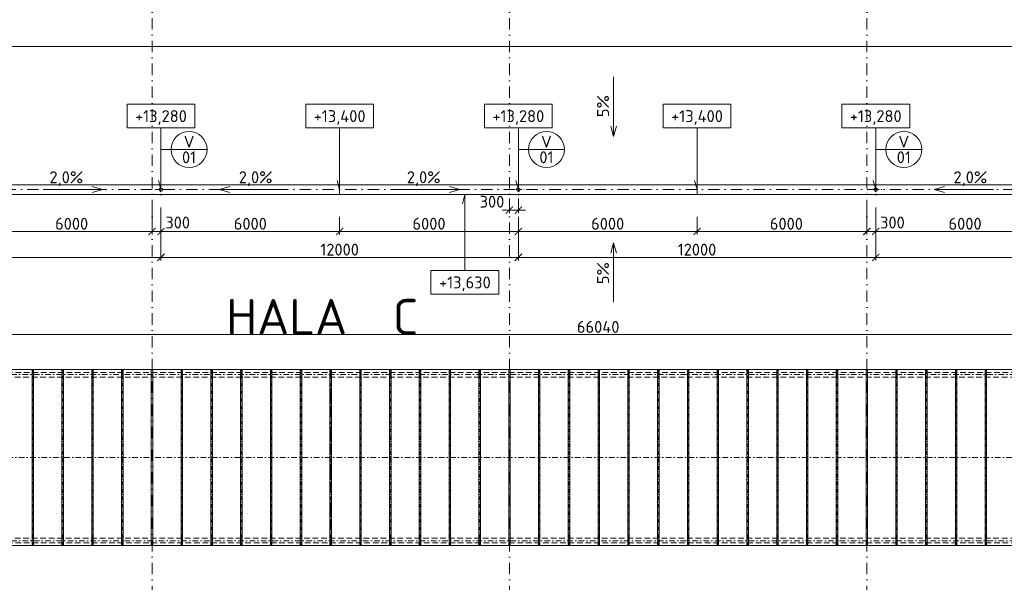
# Model space of a CAD drawing. Header units: millimetres. Extents: x 5450 to 1919026, y -34905 to 130825.
# Tile 94 of 154: x 93343 to 126405, y 80285 to 99176. Entities that reach past the tile are written whole.
import ezdxf
from ezdxf.enums import TextEntityAlignment as Align

# ---------------------------------------------------------------- set-up
doc = ezdxf.new("R2010")
doc.units = ezdxf.units.MM
for name, pattern in [('CENTERX2', [101.6, 63.5, -12.7, 12.7, -12.7]), ('DASHDOT', [25.4, 12.7, -6.35, 0, -6.35]), ('ČÁRKOVANÁ', [19.05, 12.7, -6.35])]:
    doc.linetypes.add(name, pattern=pattern)
doc.layers.get('Defpoints').update_dxf_attribs({"color": 8})
for name, color, linetype, lineweight in [('A99_N_kce-pohl', 1, 'Continuous', 9), ('A99_N_koty-200', 5, 'Continuous', 5), ('A99_N_koty-vysk', 160, 'Continuous', 5), ('A99_N_txt-popis-200', 240, 'Continuous', 5), ('A99_N_znaceni 200', 5, 'Continuous', 5), ('A99_S_osy', 1, 'CENTERX2', 5)]:
    doc.layers.add(name, color=color, linetype=linetype, lineweight=lineweight)
doc.styles.add('A99_kota', font='isocpeur.ttf', dxfattribs={"height": 2})
doc.styles.add('A99_popis', font='isocpeur.ttf')
doc.styles.add('ad_popis 100', font='isocpeur.ttf', dxfattribs={"height": 200})
doc.dimstyles.new('A99_kota_200 new', dxfattribs={"dimscale": 200, "dimtxt": 2, "dimasz": 1.2, "dimexe": 0.5, "dimexo": 1.5, "dimgap": 0.3, "dimtad": 1, "dimdec": 0, "dimzin": 3, "dimdsep": 46, "dimtxsty": 'A99_kota', "dimblk": 'ARCHTICK', "dimcen": 2.5, "dimazin": 2, "dimtfac": 0.75, "dimtdec": 0, "dimtmove": 2, "dimatfit": 0, "dimfxl": 4, "dimfxlon": 1, "dimtolj": 1, "dimtzin": 0, "dimlwd": 5, "dimlwe": 5, "dimarcsym": 0})

# ---------------------------------------------------------------- blocks, each defined once
blk = doc.blocks.new('*U20')
at = {"color": 0, "linetype": 'ByBlock'}
for p, q in [((5.7, -4), (5.7, -14.35)), ((5.7, -14.35), (5.29, -12.8))]:
    blk.add_line(p, q, dxfattribs=at)
blk.add_lwpolyline([(0, -4), (11.4, -4), (11.4, 0), (0, 0)], close=True, dxfattribs=at)
at = {"color": 0, "linetype": 'ByBlock', "style": 'A99_kota'}
for tag, p in [('VYSKA', (5.7, -2.24)), ('VYSKA_POPIS1', (5.7, -6.04)), ('VYSKA_POPIS2', (5.9, -9.54)), ('VYSKA_POPIS3', (5.9, -13.04))]:
    blk.add_attdef(tag, text='', height=2, dxfattribs=at).set_placement(p, align=Align.MIDDLE)
blk = doc.blocks.new('*U14')
at = {"color": 0, "linetype": 'ByBlock'}
blk.add_line((-3.02, 0), (3.02, 0), dxfattribs=at)
blk.add_circle((0, 0), 3.02, dxfattribs=at)
at = {"color": 0, "linetype": 'ByBlock', "style": 'A99_popis'}
for tag, p in [('KATEGORIE', (0, 1.31)), ('PRVEK', (0, -1.3))]:
    blk.add_attdef(tag, text='', height=2, dxfattribs=at).set_placement(p, align=Align.MIDDLE_CENTER)
blk = doc.blocks.new('*U21')
at = {"color": 0, "linetype": 'ByBlock'}
for p, q in [((5.7, 12.75), (5.29, 11.2)), ((5.7, 0), (5.7, 12.75))]:
    blk.add_line(p, q, dxfattribs=at)
blk.add_lwpolyline([(0, -4), (11.4, -4), (11.4, 0), (0, 0)], close=True, dxfattribs=at)
at = {"color": 0, "linetype": 'ByBlock', "style": 'A99_kota'}
for tag, p in [('VYSKA', (5.7, -2.24)), ('VYSKA_POPIS1', (5.7, -6.04)), ('VYSKA_POPIS2', (5.9, -9.54)), ('VYSKA_POPIS3', (5.9, -13.04))]:
    blk.add_attdef(tag, text='', height=2, dxfattribs=at).set_placement(p, align=Align.MIDDLE)
blk = doc.blocks.new('_ArchTick')
at = {"color": 0, "linetype": 'ByBlock', "const_width": 0.15}
blk.add_lwpolyline([(-0.5, -0.5), (0.5, 0.5)], dxfattribs=at)
blk = doc.blocks.new('*D1239')
at = {"layer": 'A99_N_koty-200', "color": 0, "linetype": 'Continuous', "lineweight": 5, "transparency": 16777216}
for p, q in [((73647, 98275), (73647, 98375)), ((73647, 98275), (206227, 98275)), ((206227, 98275), (206227, 98175))]:
    blk.add_line(p, q, dxfattribs=at)
at = {"layer": 'Defpoints', "color": 0, "linetype": 'Continuous', "lineweight": 18, "transparency": 16777216}
for p in [(206227, 98275), (206227, 98275), (73647, 98070)]:
    blk.add_point(p, dxfattribs=at)
at = {"layer": 'A99_N_koty-200', "color": 0, "linetype": 'Continuous', "lineweight": 5, "transparency": 16777216, "xscale": 240, "yscale": 240, "zscale": 240, "rotation": 180}
blk.add_blockref('_ArchTick', (73647, 98275), dxfattribs=at)
at = {"layer": 'A99_N_koty-200', "color": 0, "linetype": 'Continuous', "lineweight": 5, "transparency": 16777216, "xscale": 240, "yscale": 240, "zscale": 240}
blk.add_blockref('_ArchTick', (206227, 98275), dxfattribs=at)
at = {"layer": 'A99_N_koty-200', "color": 0, "linetype": 'Continuous', "transparency": 16777216, "insert": (144737, 98575), "char_height": 400, "attachment_point": 5, "style": 'A99_kota'}
blk.add_mtext('\\A1;132580', dxfattribs=at)
blk = doc.blocks.new('*D1371')
at = {"layer": 'A99_N_koty-200', "color": 0, "linetype": 'Continuous', "lineweight": 5, "transparency": 16777216}
for p, q in [((109787, 93170), (109787, 92683)), ((110087, 93170), (110087, 92683)), ((109787, 92783), (109547, 92783)), ((109787, 92783), (110087, 92783)), ((110087, 92783), (110327, 92783))]:
    blk.add_line(p, q, dxfattribs=at)
at = {"layer": 'Defpoints', "color": 0, "linetype": 'Continuous', "lineweight": 18, "transparency": 16777216}
for p in [(109787, 93470), (110087, 93470), (110087, 92783)]:
    blk.add_point(p, dxfattribs=at)
at = {"layer": 'A99_N_koty-200', "color": 0, "linetype": 'Continuous', "lineweight": 5, "transparency": 16777216, "xscale": 240, "yscale": 240, "zscale": 240}
blk.add_blockref('_ArchTick', (109787, 92783), dxfattribs=at)
at = {"layer": 'A99_N_koty-200', "color": 0, "linetype": 'Continuous', "lineweight": 5, "transparency": 16777216, "xscale": 240, "yscale": 240, "zscale": 240, "rotation": 180}
blk.add_blockref('_ArchTick', (110087, 92783), dxfattribs=at)
at = {"layer": 'A99_N_koty-200', "color": 0, "linetype": 'Continuous', "transparency": 16777216, "insert": (109202, 93065), "char_height": 400, "attachment_point": 5, "style": 'A99_kota'}
blk.add_mtext('\\A1;300', dxfattribs=at)
blk = doc.blocks.new('*D1373')
at = {"layer": 'A99_N_koty-200', "color": 0, "linetype": 'Continuous', "lineweight": 5, "transparency": 16777216}
for p, q in [((97787, 92865), (97787, 91965)), ((98087, 92865), (98087, 91965)), ((97787, 92065), (97547, 92065)), ((97787, 92065), (98087, 92065)), ((98087, 92065), (98327, 92065))]:
    blk.add_line(p, q, dxfattribs=at)
at = {"layer": 'Defpoints', "color": 0, "linetype": 'Continuous', "lineweight": 18, "transparency": 16777216}
for p in [(97787, 93350), (98087, 93470), (98087, 92065)]:
    blk.add_point(p, dxfattribs=at)
at = {"layer": 'A99_N_koty-200', "color": 0, "linetype": 'Continuous', "lineweight": 5, "transparency": 16777216, "xscale": 240, "yscale": 240, "zscale": 240}
blk.add_blockref('_ArchTick', (97787, 92065), dxfattribs=at)
at = {"layer": 'A99_N_koty-200', "color": 0, "linetype": 'Continuous', "lineweight": 5, "transparency": 16777216, "xscale": 240, "yscale": 240, "zscale": 240, "rotation": 180}
blk.add_blockref('_ArchTick', (98087, 92065), dxfattribs=at)
at = {"layer": 'A99_N_koty-200', "color": 0, "linetype": 'Continuous', "transparency": 16777216, "insert": (98647, 92365), "char_height": 400, "attachment_point": 5, "style": 'A99_kota'}
blk.add_mtext('\\A1;300', dxfattribs=at)
blk = doc.blocks.new('*D1375')
at = {"layer": 'A99_N_koty-200', "color": 0, "linetype": 'Continuous', "lineweight": 5, "transparency": 16777216}
for p, q in [((98087, 91995), (98087, 91095)), ((110087, 91995), (110087, 91095)), ((98087, 91195), (110087, 91195))]:
    blk.add_line(p, q, dxfattribs=at)
at = {"layer": 'Defpoints', "color": 0, "linetype": 'Continuous', "lineweight": 18, "transparency": 16777216}
for p in [(98087, 93470), (110087, 93470), (110087, 91195)]:
    blk.add_point(p, dxfattribs=at)
at = {"layer": 'A99_N_koty-200', "color": 0, "linetype": 'Continuous', "lineweight": 5, "transparency": 16777216, "xscale": 240, "yscale": 240, "zscale": 240, "rotation": 180}
blk.add_blockref('_ArchTick', (98087, 91195), dxfattribs=at)
at = {"layer": 'A99_N_koty-200', "color": 0, "linetype": 'Continuous', "lineweight": 5, "transparency": 16777216, "xscale": 240, "yscale": 240, "zscale": 240}
blk.add_blockref('_ArchTick', (110087, 91195), dxfattribs=at)
at = {"layer": 'A99_N_koty-200', "color": 0, "linetype": 'Continuous', "transparency": 16777216, "insert": (104087, 91455), "char_height": 400, "attachment_point": 5, "style": 'A99_kota'}
blk.add_mtext('\\A1;12000', dxfattribs=at)
blk = doc.blocks.new('*D1377')
at = {"layer": 'A99_N_koty-200', "color": 0, "linetype": 'Continuous', "lineweight": 5, "transparency": 16777216}
for p, q in [((98087, 92560), (98087, 91965)), ((104087, 92560), (104087, 91965)), ((98087, 92065), (104087, 92065))]:
    blk.add_line(p, q, dxfattribs=at)
at = {"layer": 'Defpoints', "color": 0, "linetype": 'Continuous', "lineweight": 18, "transparency": 16777216}
for p in [(98087, 92860), (104087, 92860), (104087, 92065)]:
    blk.add_point(p, dxfattribs=at)
at = {"layer": 'A99_N_koty-200', "color": 0, "linetype": 'Continuous', "lineweight": 5, "transparency": 16777216, "xscale": 240, "yscale": 240, "zscale": 240, "rotation": 180}
blk.add_blockref('_ArchTick', (98087, 92065), dxfattribs=at)
at = {"layer": 'A99_N_koty-200', "color": 0, "linetype": 'Continuous', "lineweight": 5, "transparency": 16777216, "xscale": 240, "yscale": 240, "zscale": 240}
blk.add_blockref('_ArchTick', (104087, 92065), dxfattribs=at)
at = {"layer": 'A99_N_koty-200', "color": 0, "linetype": 'Continuous', "transparency": 16777216, "insert": (101087, 92325), "char_height": 400, "attachment_point": 5, "style": 'A99_kota'}
blk.add_mtext('\\A1;6000', dxfattribs=at)
blk = doc.blocks.new('*D1379')
at = {"layer": 'A99_N_koty-200', "color": 0, "linetype": 'Continuous', "lineweight": 5, "transparency": 16777216}
for p, q in [((104087, 92560), (104087, 91965)), ((110087, 92560), (110087, 91965)), ((110087, 92065), (104087, 92065))]:
    blk.add_line(p, q, dxfattribs=at)
at = {"layer": 'Defpoints', "color": 0, "linetype": 'Continuous', "lineweight": 18, "transparency": 16777216}
for p in [(104087, 92860), (110087, 92860), (104087, 92065)]:
    blk.add_point(p, dxfattribs=at)
at = {"layer": 'A99_N_koty-200', "color": 0, "linetype": 'Continuous', "lineweight": 5, "transparency": 16777216, "xscale": 240, "yscale": 240, "zscale": 240, "rotation": 180}
blk.add_blockref('_ArchTick', (104087, 92065), dxfattribs=at)
at = {"layer": 'A99_N_koty-200', "color": 0, "linetype": 'Continuous', "lineweight": 5, "transparency": 16777216, "xscale": 240, "yscale": 240, "zscale": 240}
blk.add_blockref('_ArchTick', (110087, 92065), dxfattribs=at)
at = {"layer": 'A99_N_koty-200', "color": 0, "linetype": 'Continuous', "transparency": 16777216, "insert": (107087, 92325), "char_height": 400, "attachment_point": 5, "style": 'A99_kota'}
blk.add_mtext('\\A1;6000', dxfattribs=at)
blk = doc.blocks.new('*D1383')
at = {"layer": 'A99_N_koty-200', "color": 0, "linetype": 'Continuous', "lineweight": 5, "transparency": 16777216}
for p, q in [((121787, 92865), (121787, 91965)), ((122087, 92865), (122087, 91965)), ((121787, 92065), (121547, 92065)), ((121787, 92065), (122087, 92065)), ((122087, 92065), (122327, 92065))]:
    blk.add_line(p, q, dxfattribs=at)
at = {"layer": 'Defpoints', "color": 0, "linetype": 'Continuous', "lineweight": 18, "transparency": 16777216}
for p in [(121787, 93350), (122087, 93470), (122087, 92065)]:
    blk.add_point(p, dxfattribs=at)
at = {"layer": 'A99_N_koty-200', "color": 0, "linetype": 'Continuous', "lineweight": 5, "transparency": 16777216, "xscale": 240, "yscale": 240, "zscale": 240}
blk.add_blockref('_ArchTick', (121787, 92065), dxfattribs=at)
at = {"layer": 'A99_N_koty-200', "color": 0, "linetype": 'Continuous', "lineweight": 5, "transparency": 16777216, "xscale": 240, "yscale": 240, "zscale": 240, "rotation": 180}
blk.add_blockref('_ArchTick', (122087, 92065), dxfattribs=at)
at = {"layer": 'A99_N_koty-200', "color": 0, "linetype": 'Continuous', "transparency": 16777216, "insert": (122647, 92365), "char_height": 400, "attachment_point": 5, "style": 'A99_kota'}
blk.add_mtext('\\A1;300', dxfattribs=at)
blk = doc.blocks.new('*D1385')
at = {"layer": 'A99_N_koty-200', "color": 0, "linetype": 'Continuous', "lineweight": 5, "transparency": 16777216}
for p, q in [((122087, 91995), (122087, 91095)), ((134087, 91995), (134087, 91095)), ((122087, 91195), (134087, 91195))]:
    blk.add_line(p, q, dxfattribs=at)
at = {"layer": 'Defpoints', "color": 0, "linetype": 'Continuous', "lineweight": 18, "transparency": 16777216}
for p in [(122087, 93470), (134087, 93470), (134087, 91195)]:
    blk.add_point(p, dxfattribs=at)
at = {"layer": 'A99_N_koty-200', "color": 0, "linetype": 'Continuous', "lineweight": 5, "transparency": 16777216, "xscale": 240, "yscale": 240, "zscale": 240, "rotation": 180}
blk.add_blockref('_ArchTick', (122087, 91195), dxfattribs=at)
at = {"layer": 'A99_N_koty-200', "color": 0, "linetype": 'Continuous', "lineweight": 5, "transparency": 16777216, "xscale": 240, "yscale": 240, "zscale": 240}
blk.add_blockref('_ArchTick', (134087, 91195), dxfattribs=at)
at = {"layer": 'A99_N_koty-200', "color": 0, "linetype": 'Continuous', "transparency": 16777216, "insert": (128087, 91455), "char_height": 400, "attachment_point": 5, "style": 'A99_kota'}
blk.add_mtext('\\A1;12000', dxfattribs=at)
blk = doc.blocks.new('*D1387')
at = {"layer": 'A99_N_koty-200', "color": 0, "linetype": 'Continuous', "lineweight": 5, "transparency": 16777216}
for p, q in [((122087, 92560), (122087, 91965)), ((128087, 92560), (128087, 91965)), ((122087, 92065), (128087, 92065))]:
    blk.add_line(p, q, dxfattribs=at)
at = {"layer": 'Defpoints', "color": 0, "linetype": 'Continuous', "lineweight": 18, "transparency": 16777216}
for p in [(122087, 92860), (128087, 92860), (128087, 92065)]:
    blk.add_point(p, dxfattribs=at)
at = {"layer": 'A99_N_koty-200', "color": 0, "linetype": 'Continuous', "lineweight": 5, "transparency": 16777216, "xscale": 240, "yscale": 240, "zscale": 240, "rotation": 180}
blk.add_blockref('_ArchTick', (122087, 92065), dxfattribs=at)
at = {"layer": 'A99_N_koty-200', "color": 0, "linetype": 'Continuous', "lineweight": 5, "transparency": 16777216, "xscale": 240, "yscale": 240, "zscale": 240}
blk.add_blockref('_ArchTick', (128087, 92065), dxfattribs=at)
at = {"layer": 'A99_N_koty-200', "color": 0, "linetype": 'Continuous', "transparency": 16777216, "insert": (125087, 92325), "char_height": 400, "attachment_point": 5, "style": 'A99_kota'}
blk.add_mtext('\\A1;6000', dxfattribs=at)
blk = doc.blocks.new('*D1413')
at = {"layer": 'A99_N_koty-200', "color": 0, "linetype": 'Continuous', "lineweight": 5, "transparency": 16777216}
for p, q in [((86087, 91995), (86087, 91095)), ((98087, 91995), (98087, 91095)), ((86087, 91195), (98087, 91195))]:
    blk.add_line(p, q, dxfattribs=at)
at = {"layer": 'Defpoints', "color": 0, "linetype": 'Continuous', "lineweight": 18, "transparency": 16777216}
for p in [(86087, 93470), (98087, 93470), (98087, 91195)]:
    blk.add_point(p, dxfattribs=at)
at = {"layer": 'A99_N_koty-200', "color": 0, "linetype": 'Continuous', "lineweight": 5, "transparency": 16777216, "xscale": 240, "yscale": 240, "zscale": 240, "rotation": 180}
blk.add_blockref('_ArchTick', (86087, 91195), dxfattribs=at)
at = {"layer": 'A99_N_koty-200', "color": 0, "linetype": 'Continuous', "lineweight": 5, "transparency": 16777216, "xscale": 240, "yscale": 240, "zscale": 240}
blk.add_blockref('_ArchTick', (98087, 91195), dxfattribs=at)
at = {"layer": 'A99_N_koty-200', "color": 0, "linetype": 'Continuous', "transparency": 16777216, "insert": (92087, 91455), "char_height": 400, "attachment_point": 5, "style": 'A99_kota'}
blk.add_mtext('\\A1;12000', dxfattribs=at)
blk = doc.blocks.new('*D1417')
at = {"layer": 'A99_N_koty-200', "color": 0, "linetype": 'Continuous', "lineweight": 5, "transparency": 16777216}
for p, q in [((92087, 92560), (92087, 91965)), ((98087, 92560), (98087, 91965)), ((98087, 92065), (92087, 92065))]:
    blk.add_line(p, q, dxfattribs=at)
at = {"layer": 'Defpoints', "color": 0, "linetype": 'Continuous', "lineweight": 18, "transparency": 16777216}
for p in [(92087, 92860), (98087, 92860), (92087, 92065)]:
    blk.add_point(p, dxfattribs=at)
at = {"layer": 'A99_N_koty-200', "color": 0, "linetype": 'Continuous', "lineweight": 5, "transparency": 16777216, "xscale": 240, "yscale": 240, "zscale": 240, "rotation": 180}
blk.add_blockref('_ArchTick', (92087, 92065), dxfattribs=at)
at = {"layer": 'A99_N_koty-200', "color": 0, "linetype": 'Continuous', "lineweight": 5, "transparency": 16777216, "xscale": 240, "yscale": 240, "zscale": 240}
blk.add_blockref('_ArchTick', (98087, 92065), dxfattribs=at)
at = {"layer": 'A99_N_koty-200', "color": 0, "linetype": 'Continuous', "transparency": 16777216, "insert": (95087, 92325), "char_height": 400, "attachment_point": 5, "style": 'A99_kota'}
blk.add_mtext('\\A1;6000', dxfattribs=at)
blk = doc.blocks.new('*D1419')
at = {"layer": 'A99_N_koty-200', "color": 0, "linetype": 'Continuous', "lineweight": 5, "transparency": 16777216}
for p, q in [((98087, 91995), (98087, 91095)), ((110087, 91995), (110087, 91095)), ((98087, 91195), (110087, 91195))]:
    blk.add_line(p, q, dxfattribs=at)
at = {"layer": 'Defpoints', "color": 0, "linetype": 'Continuous', "lineweight": 18, "transparency": 16777216}
for p in [(98087, 93470), (110087, 93470), (110087, 91195)]:
    blk.add_point(p, dxfattribs=at)
at = {"layer": 'A99_N_koty-200', "color": 0, "linetype": 'Continuous', "lineweight": 5, "transparency": 16777216, "xscale": 240, "yscale": 240, "zscale": 240, "rotation": 180}
blk.add_blockref('_ArchTick', (98087, 91195), dxfattribs=at)
at = {"layer": 'A99_N_koty-200', "color": 0, "linetype": 'Continuous', "lineweight": 5, "transparency": 16777216, "xscale": 240, "yscale": 240, "zscale": 240}
blk.add_blockref('_ArchTick', (110087, 91195), dxfattribs=at)
at = {"layer": 'A99_N_koty-200', "color": 0, "linetype": 'Continuous', "transparency": 16777216, "insert": (104087, 91455), "char_height": 400, "attachment_point": 5, "style": 'A99_kota'}
blk.add_mtext('\\A1;12000', dxfattribs=at)
blk = doc.blocks.new('*D1421')
at = {"layer": 'A99_N_koty-200', "color": 0, "linetype": 'Continuous', "lineweight": 5, "transparency": 16777216}
for p, q in [((98087, 92560), (98087, 91965)), ((104087, 92560), (104087, 91965)), ((98087, 92065), (104087, 92065))]:
    blk.add_line(p, q, dxfattribs=at)
at = {"layer": 'Defpoints', "color": 0, "linetype": 'Continuous', "lineweight": 18, "transparency": 16777216}
for p in [(98087, 92860), (104087, 92860), (104087, 92065)]:
    blk.add_point(p, dxfattribs=at)
at = {"layer": 'A99_N_koty-200', "color": 0, "linetype": 'Continuous', "lineweight": 5, "transparency": 16777216, "xscale": 240, "yscale": 240, "zscale": 240, "rotation": 180}
blk.add_blockref('_ArchTick', (98087, 92065), dxfattribs=at)
at = {"layer": 'A99_N_koty-200', "color": 0, "linetype": 'Continuous', "lineweight": 5, "transparency": 16777216, "xscale": 240, "yscale": 240, "zscale": 240}
blk.add_blockref('_ArchTick', (104087, 92065), dxfattribs=at)
at = {"layer": 'A99_N_koty-200', "color": 0, "linetype": 'Continuous', "transparency": 16777216, "insert": (101087, 92325), "char_height": 400, "attachment_point": 5, "style": 'A99_kota'}
blk.add_mtext('\\A1;6000', dxfattribs=at)
blk = doc.blocks.new('*D1423')
at = {"layer": 'A99_N_koty-200', "color": 0, "linetype": 'Continuous', "lineweight": 5, "transparency": 16777216}
for p, q in [((104087, 92560), (104087, 91965)), ((110087, 92560), (110087, 91965)), ((110087, 92065), (104087, 92065))]:
    blk.add_line(p, q, dxfattribs=at)
at = {"layer": 'Defpoints', "color": 0, "linetype": 'Continuous', "lineweight": 18, "transparency": 16777216}
for p in [(104087, 92860), (110087, 92860), (104087, 92065)]:
    blk.add_point(p, dxfattribs=at)
at = {"layer": 'A99_N_koty-200', "color": 0, "linetype": 'Continuous', "lineweight": 5, "transparency": 16777216, "xscale": 240, "yscale": 240, "zscale": 240, "rotation": 180}
blk.add_blockref('_ArchTick', (104087, 92065), dxfattribs=at)
at = {"layer": 'A99_N_koty-200', "color": 0, "linetype": 'Continuous', "lineweight": 5, "transparency": 16777216, "xscale": 240, "yscale": 240, "zscale": 240}
blk.add_blockref('_ArchTick', (110087, 92065), dxfattribs=at)
at = {"layer": 'A99_N_koty-200', "color": 0, "linetype": 'Continuous', "transparency": 16777216, "insert": (107087, 92325), "char_height": 400, "attachment_point": 5, "style": 'A99_kota'}
blk.add_mtext('\\A1;6000', dxfattribs=at)
blk = doc.blocks.new('*D1425')
at = {"layer": 'A99_N_koty-200', "color": 0, "linetype": 'Continuous', "lineweight": 5, "transparency": 16777216}
for p, q in [((110087, 91995), (110087, 91095)), ((122087, 91995), (122087, 91095)), ((110087, 91195), (122087, 91195))]:
    blk.add_line(p, q, dxfattribs=at)
at = {"layer": 'Defpoints', "color": 0, "linetype": 'Continuous', "lineweight": 18, "transparency": 16777216}
for p in [(110087, 93470), (122087, 93470), (122087, 91195)]:
    blk.add_point(p, dxfattribs=at)
at = {"layer": 'A99_N_koty-200', "color": 0, "linetype": 'Continuous', "lineweight": 5, "transparency": 16777216, "xscale": 240, "yscale": 240, "zscale": 240, "rotation": 180}
blk.add_blockref('_ArchTick', (110087, 91195), dxfattribs=at)
at = {"layer": 'A99_N_koty-200', "color": 0, "linetype": 'Continuous', "lineweight": 5, "transparency": 16777216, "xscale": 240, "yscale": 240, "zscale": 240}
blk.add_blockref('_ArchTick', (122087, 91195), dxfattribs=at)
at = {"layer": 'A99_N_koty-200', "color": 0, "linetype": 'Continuous', "transparency": 16777216, "insert": (116087, 91455), "char_height": 400, "attachment_point": 5, "style": 'A99_kota'}
blk.add_mtext('\\A1;12000', dxfattribs=at)
blk = doc.blocks.new('*D1427')
at = {"layer": 'A99_N_koty-200', "color": 0, "linetype": 'Continuous', "lineweight": 5, "transparency": 16777216}
for p, q in [((110087, 92560), (110087, 91965)), ((116087, 92560), (116087, 91965)), ((110087, 92065), (116087, 92065))]:
    blk.add_line(p, q, dxfattribs=at)
at = {"layer": 'Defpoints', "color": 0, "linetype": 'Continuous', "lineweight": 18, "transparency": 16777216}
for p in [(110087, 92860), (116087, 92860), (116087, 92065)]:
    blk.add_point(p, dxfattribs=at)
at = {"layer": 'A99_N_koty-200', "color": 0, "linetype": 'Continuous', "lineweight": 5, "transparency": 16777216, "xscale": 240, "yscale": 240, "zscale": 240, "rotation": 180}
blk.add_blockref('_ArchTick', (110087, 92065), dxfattribs=at)
at = {"layer": 'A99_N_koty-200', "color": 0, "linetype": 'Continuous', "lineweight": 5, "transparency": 16777216, "xscale": 240, "yscale": 240, "zscale": 240}
blk.add_blockref('_ArchTick', (116087, 92065), dxfattribs=at)
at = {"layer": 'A99_N_koty-200', "color": 0, "linetype": 'Continuous', "transparency": 16777216, "insert": (113087, 92325), "char_height": 400, "attachment_point": 5, "style": 'A99_kota'}
blk.add_mtext('\\A1;6000', dxfattribs=at)
blk = doc.blocks.new('*D1429')
at = {"layer": 'A99_N_koty-200', "color": 0, "linetype": 'Continuous', "lineweight": 5, "transparency": 16777216}
for p, q in [((116087, 92560), (116087, 91965)), ((122087, 92560), (122087, 91965)), ((122087, 92065), (116087, 92065))]:
    blk.add_line(p, q, dxfattribs=at)
at = {"layer": 'Defpoints', "color": 0, "linetype": 'Continuous', "lineweight": 18, "transparency": 16777216}
for p in [(116087, 92860), (122087, 92860), (116087, 92065)]:
    blk.add_point(p, dxfattribs=at)
at = {"layer": 'A99_N_koty-200', "color": 0, "linetype": 'Continuous', "lineweight": 5, "transparency": 16777216, "xscale": 240, "yscale": 240, "zscale": 240, "rotation": 180}
blk.add_blockref('_ArchTick', (116087, 92065), dxfattribs=at)
at = {"layer": 'A99_N_koty-200', "color": 0, "linetype": 'Continuous', "lineweight": 5, "transparency": 16777216, "xscale": 240, "yscale": 240, "zscale": 240}
blk.add_blockref('_ArchTick', (122087, 92065), dxfattribs=at)
at = {"layer": 'A99_N_koty-200', "color": 0, "linetype": 'Continuous', "transparency": 16777216, "insert": (119087, 92325), "char_height": 400, "attachment_point": 5, "style": 'A99_kota'}
blk.add_mtext('\\A1;6000', dxfattribs=at)
blk = doc.blocks.new('*D1725')
at = {"layer": 'A99_N_koty-200', "color": 0, "linetype": 'Continuous', "lineweight": 5, "transparency": 16777216}
for p, q in [((79747, 87800), (79747, 88700)), ((145787, 87800), (145787, 88700)), ((79747, 88600), (145787, 88600))]:
    blk.add_line(p, q, dxfattribs=at)
at = {"layer": 'Defpoints', "color": 0, "linetype": 'Continuous', "lineweight": 18, "transparency": 16777216}
for p in [(145787, 88600), (79747, 87425), (145787, 87425)]:
    blk.add_point(p, dxfattribs=at)
at = {"layer": 'A99_N_koty-200', "color": 0, "linetype": 'Continuous', "lineweight": 5, "transparency": 16777216, "xscale": 240, "yscale": 240, "zscale": 240, "rotation": 180}
blk.add_blockref('_ArchTick', (79747, 88600), dxfattribs=at)
at = {"layer": 'A99_N_koty-200', "color": 0, "linetype": 'Continuous', "lineweight": 5, "transparency": 16777216, "xscale": 240, "yscale": 240, "zscale": 240}
blk.add_blockref('_ArchTick', (145787, 88600), dxfattribs=at)
at = {"layer": 'A99_N_koty-200', "color": 0, "linetype": 'Continuous', "transparency": 16777216, "insert": (112767, 88860), "char_height": 400, "attachment_point": 5, "style": 'A99_kota'}
blk.add_mtext('\\A1;66040', dxfattribs=at)

msp = doc.modelspace()

# ---------------------------------------------------------------- linework, layer by layer
at = {"layer": 'A99_N_kce-pohl', "linetype": 'Continuous', "lineweight": 9}
for p, q in [((93762.3, 81515), (93762.3, 87425)), ((93812.3, 81515), (93812.3, 87425)), ((94762.3, 81515), (94762.3, 87425)), ((94812.3, 81515), (94812.3, 87425)), ((95762.3, 81515), (95762.3, 87425)), ((95812.3, 81515), (95812.3, 87425)), ((96762.3, 81515), (96762.3, 87425)), ((96812.3, 81515), (96812.3, 87425)), ((97762.3, 81515), (97762.3, 87425)), ((97812.3, 81515), (97812.3, 87425)), ((98762.3, 81515), (98762.3, 87425)), ((98812.3, 81515), (98812.3, 87425)), ((99762.3, 81515), (99762.3, 87425)), ((99812.3, 81515), (99812.3, 87425)), ((100762.3, 81515), (100762.3, 87425)), ((100812.3, 81515), (100812.3, 87425)), ((101762.3, 81515), (101762.3, 87425)), ((101812.3, 81515), (101812.3, 87425)), ((102762.3, 81515), (102762.3, 87425)), ((102812.3, 81515), (102812.3, 87425)), ((103762.3, 81515), (103762.3, 87425)), ((103812.3, 81515), (103812.3, 87425)), ((104762.3, 81515), (104762.3, 87425)), ((104812.3, 81515), (104812.3, 87425)), ((105762.3, 81515), (105762.3, 87425)), ((105812.3, 81515), (105812.3, 87425)), ((106762.3, 81515), (106762.3, 87425)), ((106812.3, 81515), (106812.3, 87425)), ((107762.3, 81515), (107762.3, 87425)), ((107812.3, 81515), (107812.3, 87425)), ((108762.3, 81515), (108762.3, 87425)), ((108812.3, 81515), (108812.3, 87425)), ((109762.3, 81515), (109762.3, 87425)), ((109812.3, 81515), (109812.3, 87425)), ((110762.3, 81515), (110762.3, 87425)), ((110812.3, 81515), (110812.3, 87425)), ((111762.3, 81515), (111762.3, 87425)), ((111812.3, 81515), (111812.3, 87425)), ((112762.3, 81515), (112762.3, 87425)), ((112812.3, 81515), (112812.3, 87425)), ((113762.3, 81515), (113762.3, 87425)), ((113812.3, 81515), (113812.3, 87425)), ((114762.3, 81515), (114762.3, 87425)), ((114812.3, 81515), (114812.3, 87425)), ((115762.3, 81515), (115762.3, 87425)), ((115812.3, 81515), (115812.3, 87425)), ((116762.3, 81515), (116762.3, 87425)), ((116812.3, 81515), (116812.3, 87425)), ((117762.3, 81515), (117762.3, 87425)), ((117812.3, 81515), (117812.3, 87425)), ((118762.3, 81515), (118762.3, 87425)), ((118812.3, 81515), (118812.3, 87425)), ((119762.3, 81515), (119762.3, 87425)), ((119812.3, 81515), (119812.3, 87425)), ((120762.3, 81515), (120762.3, 87425)), ((120812.3, 81515), (120812.3, 87425)), ((121762.3, 81515), (121762.3, 87425)), ((121812.3, 81515), (121812.3, 87425)), ((122762.3, 81515), (122762.3, 87425)), ((122812.3, 81515), (122812.3, 87425)), ((123762.3, 81515), (123762.3, 87425)), ((123812.3, 81515), (123812.3, 87425)), ((124762.3, 81515), (124762.3, 87425)), ((124812.3, 81515), (124812.3, 87425)), ((125762.3, 81515), (125762.3, 87425)), ((125812.3, 81515), (125812.3, 87425))]:
    msp.add_line(p, q, dxfattribs=at)
at = {"layer": 'A99_N_kce-pohl', "linetype": 'Continuous', "ltscale": 25}
msp.add_lwpolyline([(218477.3, 93305), (218477.3, 93635), (73787.3, 93635), (73787.3, 93305)], close=True, dxfattribs=at)
at = {"layer": 'A99_N_kce-pohl', "linetype": 'DASHDOT', "lineweight": 5, "ltscale": 5}
for points in [[(98087.3, 93270), (98087.3, 93670)], [(110087.3, 93270), (110087.3, 93670)], [(122087.3, 93270), (122087.3, 93670)], [(97887.3, 93470), (98287.3, 93470)], [(109887.3, 93470), (110287.3, 93470)], [(121887.3, 93470), (122287.3, 93470)]]:
    msp.add_lwpolyline(points, dxfattribs=at)
at = {"layer": 'A99_N_kce-pohl', "linetype": 'Continuous', "lineweight": 5}
for points in [[(104087.3, 93305), (104087.3, 93635)], [(104087.3, 93305), (104087.3, 93635)], [(116087.3, 93305), (116087.3, 93635)]]:
    msp.add_lwpolyline(points, dxfattribs=at)
at = {"layer": 'A99_N_kce-pohl', "linetype": 'ČÁRKOVANÁ', "lineweight": 9, "ltscale": 15}
for points in [[(212547.3, 87325), (79577.3, 87325)], [(212237.3, 87175.3), (79887.3, 87175.3)], [(212237.3, 81764.7), (79887.3, 81764.7)], [(212547.3, 81615), (79577.3, 81615)]]:
    msp.add_lwpolyline(points, dxfattribs=at)
at = {"layer": 'A99_N_kce-pohl', "linetype": 'Continuous', "lineweight": 9}
msp.add_lwpolyline([(79717.3, 87425), (212407.3, 87425), (212407.3, 81515), (79717.3, 81515)], close=True, dxfattribs=at)
for points in [[(93762.3, 84845), (93762.3, 84665)], [(93812.3, 84845), (93812.3, 84665)], [(94762.3, 84845), (94762.3, 84665)], [(94812.3, 84845), (94812.3, 84665)], [(95762.3, 84845), (95762.3, 84665)], [(95812.3, 84845), (95812.3, 84665)], [(96762.3, 84845), (96762.3, 84665)], [(96812.3, 84845), (96812.3, 84665)], [(97762.3, 84845), (97762.3, 84665)], [(97812.3, 84845), (97812.3, 84665)], [(98762.3, 84845), (98762.3, 84665)], [(98812.3, 84845), (98812.3, 84665)], [(99762.3, 84845), (99762.3, 84665)], [(99812.3, 84845), (99812.3, 84665)], [(100762.3, 84845), (100762.3, 84665)], [(100812.3, 84845), (100812.3, 84665)], [(101762.3, 84845), (101762.3, 84665)], [(101812.3, 84845), (101812.3, 84665)], [(102762.3, 84845), (102762.3, 84665)], [(102812.3, 84845), (102812.3, 84665)], [(103762.3, 84845), (103762.3, 84665)], [(103812.3, 84845), (103812.3, 84665)], [(104762.3, 84845), (104762.3, 84665)], [(104812.3, 84845), (104812.3, 84665)], [(105762.3, 84845), (105762.3, 84665)], [(105812.3, 84845), (105812.3, 84665)], [(106762.3, 84845), (106762.3, 84665)], [(106812.3, 84845), (106812.3, 84665)], [(107762.3, 84845), (107762.3, 84665)], [(107812.3, 84845), (107812.3, 84665)], [(108762.3, 84845), (108762.3, 84665)], [(108812.3, 84845), (108812.3, 84665)], [(109762.3, 84845), (109762.3, 84665)], [(109812.3, 84845), (109812.3, 84665)], [(110762.3, 84845), (110762.3, 84665)], [(110812.3, 84845), (110812.3, 84665)], [(111762.3, 84845), (111762.3, 84665)], [(111812.3, 84845), (111812.3, 84665)], [(112762.3, 84845), (112762.3, 84665)], [(112812.3, 84845), (112812.3, 84665)], [(113762.3, 84845), (113762.3, 84665)], [(113812.3, 84845), (113812.3, 84665)], [(114762.3, 84845), (114762.3, 84665)], [(114812.3, 84845), (114812.3, 84665)], [(115762.3, 84845), (115762.3, 84665)], [(115812.3, 84845), (115812.3, 84665)], [(116762.3, 84845), (116762.3, 84665)], [(116812.3, 84845), (116812.3, 84665)], [(117762.3, 84845), (117762.3, 84665)], [(117812.3, 84845), (117812.3, 84665)], [(118762.3, 84845), (118762.3, 84665)], [(118812.3, 84845), (118812.3, 84665)], [(119762.3, 84845), (119762.3, 84665)], [(119812.3, 84845), (119812.3, 84665)], [(120762.3, 84845), (120762.3, 84665)], [(120812.3, 84845), (120812.3, 84665)], [(121762.3, 84845), (121762.3, 84665)], [(121812.3, 84845), (121812.3, 84665)], [(122762.3, 84845), (122762.3, 84665)], [(122812.3, 84845), (122812.3, 84665)], [(123762.3, 84845), (123762.3, 84665)], [(123812.3, 84845), (123812.3, 84665)], [(124762.3, 84845), (124762.3, 84665)], [(124812.3, 84845), (124812.3, 84665)], [(125762.3, 84845), (125762.3, 84665)], [(125812.3, 84845), (125812.3, 84665)]]:
    msp.add_lwpolyline(points, dxfattribs=at)
at = {"layer": 'A99_N_kce-pohl', "linetype": 'Continuous'}
for centre in [(98087.3, 93470), (110087.3, 93470), (122087.3, 93470)]:
    msp.add_circle(centre, 60, dxfattribs=at)
at = {"layer": 'A99_N_koty-vysk'}
for points in [[(113287.3, 95252), (113287.3, 97252)], [(113287.3, 95252), (113187.3, 95602)], [(113287.3, 95252), (113387.3, 95602)], [(96127.3, 93470), (95777.3, 93570)], [(100047.3, 93470), (100397.3, 93570)], [(100047.3, 93470), (100397.3, 93570)], [(108127.3, 93470), (107777.3, 93570)], [(108127.3, 93470), (107777.3, 93570)], [(124047.3, 93470), (124397.3, 93570)], [(96127.3, 93470), (94127.3, 93470)], [(96127.3, 93470), (95777.3, 93370)], [(100047.3, 93470), (102047.3, 93470)], [(100047.3, 93470), (100397.3, 93370)], [(100047.3, 93470), (102047.3, 93470)], [(100047.3, 93470), (100397.3, 93370)], [(108127.3, 93470), (106127.3, 93470)], [(108127.3, 93470), (106127.3, 93470)], [(108127.3, 93470), (107777.3, 93370)], [(108127.3, 93470), (107777.3, 93370)], [(124047.3, 93470), (126047.3, 93470)], [(124047.3, 93470), (124397.3, 93370)], [(113287.3, 91688), (113187.3, 91338)], [(113287.3, 91688), (113287.3, 89688)], [(113287.3, 91688), (113387.3, 91338)]]:
    msp.add_lwpolyline(points, dxfattribs=at)
at = {"layer": 'A99_N_znaceni 200'}
for points in [[(98425.8, 94816.5), (98087.3, 94816.5)], [(110425.8, 94816.5), (110087.3, 94816.5)], [(122425.8, 94816.5), (122087.3, 94816.5)]]:
    msp.add_lwpolyline(points, dxfattribs=at)
at = {"layer": 'A99_S_osy', "linetype": 'DASHDOT', "lineweight": 5, "ltscale": 10}
for p, q in [((93787.3, 81515), (93787.3, 87425)), ((94787.3, 81515), (94787.3, 87425)), ((95787.3, 81515), (95787.3, 87425)), ((96787.3, 81515), (96787.3, 87425)), ((98787.3, 81515), (98787.3, 87425)), ((99787.3, 81515), (99787.3, 87425)), ((100787.3, 81515), (100787.3, 87425)), ((101787.3, 81515), (101787.3, 87425)), ((102787.3, 81515), (102787.3, 87425)), ((103787.3, 81515), (103787.3, 87425)), ((104787.3, 81515), (104787.3, 87425)), ((105787.3, 81515), (105787.3, 87425)), ((106787.3, 81515), (106787.3, 87425)), ((107787.3, 81515), (107787.3, 87425)), ((108787.3, 81515), (108787.3, 87425)), ((110787.3, 81515), (110787.3, 87425)), ((111787.3, 81515), (111787.3, 87425)), ((112787.3, 81515), (112787.3, 87425)), ((113787.3, 81515), (113787.3, 87425)), ((114787.3, 81515), (114787.3, 87425)), ((115787.3, 81515), (115787.3, 87425)), ((116787.3, 81515), (116787.3, 87425)), ((117787.3, 81515), (117787.3, 87425)), ((118787.3, 81515), (118787.3, 87425)), ((119787.3, 81515), (119787.3, 87425)), ((120787.3, 81515), (120787.3, 87425)), ((122787.3, 81515), (122787.3, 87425)), ((123787.3, 81515), (123787.3, 87425)), ((124787.3, 81515), (124787.3, 87425)), ((125787.3, 81515), (125787.3, 87425))]:
    msp.add_line(p, q, dxfattribs=at)
at = {"layer": 'A99_S_osy', "linetype": 'DASHDOT', "lineweight": 5, "ltscale": 25}
msp.add_line((103787.3, 87425), (103787.3, 81515), dxfattribs=at)
at = {"layer": 'A99_S_osy', "linetype": 'DASHDOT', "lineweight": 5, "ltscale": 30}
for points in [[(97787.3, 130470), (97787.3, 27060)], [(109787.3, 130470), (109787.3, 27060)], [(121787.3, 130470), (121787.3, 27060)], [(247162.3, 93470), (72162.3, 93470)]]:
    msp.add_lwpolyline(points, dxfattribs=at)
at = {"layer": 'A99_S_osy', "linetype": 'DASHDOT', "lineweight": 5, "ltscale": 15}
for points in [[(212527.3, 87265), (79652.3, 87265)], [(212407.3, 84470), (79717.3, 84470)], [(212527.3, 81675), (79652.3, 81675)]]:
    msp.add_lwpolyline(points, dxfattribs=at)

# ---------------------------------------------------------------- block references
at = {"layer": 'A99_N_koty-vysk', "xscale": 200, "yscale": 200, "zscale": 200}
for name, p, values in [('*U20', (96947.3, 96340), {'VYSKA': '+13,280'}), ('*U20', (102947.3, 96340), {'VYSKA': '+13,400'}), ('*U20', (102947.3, 96340), {'VYSKA': '+13,400'}), ('*U20', (108947.3, 96340), {'VYSKA': '+13,280'}), ('*U20', (114947.3, 96340), {'VYSKA': '+13,400'}), ('*U20', (120947.3, 96340), {'VYSKA': '+13,280'}), ('*U21', (107152.3, 90755), {'VYSKA': '+13,630'})]:
    msp.add_blockref(name, p, dxfattribs=at).add_auto_attribs(values)
at = {"layer": 'A99_N_znaceni 200', "xscale": 200, "yscale": 200, "zscale": 200}
for p in [(99029.8, 94816.5), (111029.8, 94816.5), (123029.8, 94816.5)]:
    msp.add_blockref('*U14', p, dxfattribs=at).add_auto_attribs({'KATEGORIE': 'V', 'PRVEK': '01'})

# ---------------------------------------------------------------- texts
at = {"layer": 'A99_N_koty-vysk', "char_height": 400, "rotation": 90, "style": 'ad_popis 100'}
for insert, attachment_point in [((112730, 95905), 1), ((112730, 91035), 3)]:
    msp.add_mtext_dynamic_manual_height_columns('5%', width=140, gutter_width=2000, heights=[0], dxfattribs=dict(at, insert=insert, attachment_point=attachment_point))
at = {"layer": 'A99_N_koty-vysk', "char_height": 400, "style": 'ad_popis 100'}
for insert, attachment_point in [((95474.3, 94085), 3), ((100700.3, 94085), 1), ((100700.3, 94085), 1), ((107474.3, 94085), 3), ((107474.3, 94085), 3), ((124700.3, 94085), 1)]:
    msp.add_mtext_dynamic_manual_height_columns('2,0%', width=673.852, gutter_width=2000, heights=[0], dxfattribs=dict(at, insert=insert, attachment_point=attachment_point))
at = {"layer": 'A99_N_txt-popis-200', "lineweight": 9, "ltscale": 5, "style": 'ad_popis 100'}
msp.add_text('HALA  C', height=1200, dxfattribs=at).set_placement((100277.3, 88600))

# ---------------------------------------------------------------- dimensions: what is measured, and where the dimension line sits
at = {"layer": 'A99_N_koty-200', "linetype": 'Continuous'}
for base, p1, p2, picture, middle in [((206227.3, 98275), (73647.3, 98070), (206227.3, 98275), '*D1239', (144737.3, 98575)), ((98087.3, 92065), (97787.3, 93350), (98087.3, 93470), '*D1373', (98647.3, 92365)), ((110087.3, 92782.5), (109787.3, 93470), (110087.3, 93470), '*D1371', (109202.3, 93065)), ((122087.3, 92065), (121787.3, 93350), (122087.3, 93470), '*D1383', (122647.3, 92365))]:
    dim = msp.add_linear_dim(base=base, p1=p1, p2=p2, dimstyle='A99_kota_200 new', override={"dimscale": 0, "dimtix": 1, "dimtofl": 1, "dimtmove": 2, "dimatfit": 0}, dxfattribs=at)
    dim.commit()
    dim.dimension.update_dxf_attribs({"geometry": picture, "text_midpoint": middle, "dimtype": 160})
for base, p1, p2, picture, middle in [((98087.3, 91195), (86087.3, 93470), (98087.3, 93470), '*D1413', (92087.3, 91455)), ((110087.3, 91195), (98087.3, 93470), (110087.3, 93470), '*D1375', (104087.3, 91455)), ((110087.3, 91195), (98087.3, 93470), (110087.3, 93470), '*D1419', (104087.3, 91455)), ((122087.3, 91195), (110087.3, 93470), (122087.3, 93470), '*D1425', (116087.3, 91455)), ((134087.3, 91195), (122087.3, 93470), (134087.3, 93470), '*D1385', (128087.3, 91455)), ((104087.3, 92065), (98087.3, 92860), (104087.3, 92860), '*D1377', (101087.3, 92325)), ((104087.3, 92065), (98087.3, 92860), (104087.3, 92860), '*D1421', (101087.3, 92325)), ((116087.3, 92065), (110087.3, 92860), (116087.3, 92860), '*D1427', (113087.3, 92325)), ((128087.3, 92065), (122087.3, 92860), (128087.3, 92860), '*D1387', (125087.3, 92325)), ((145787.3, 88600), (79747.3, 87425), (145787.3, 87425), '*D1725', (112767.3, 88860))]:
    dim = msp.add_linear_dim(base=base, p1=p1, p2=p2, dimstyle='A99_kota_200 new', override={"dimscale": 0, "dimtix": 1, "dimtofl": 1, "dimtmove": 2, "dimatfit": 0}, dxfattribs=at)
    dim.commit()
    dim.dimension.update_dxf_attribs({"geometry": picture, "text_midpoint": middle})
for base, p1, p2, picture, middle in [((92087.3, 92065), (98087.3, 92860), (92087.3, 92860), '*D1417', (95087.3, 92325)), ((104087.3, 92065), (110087.3, 92860), (104087.3, 92860), '*D1379', (107087.3, 92325)), ((104087.3, 92065), (110087.3, 92860), (104087.3, 92860), '*D1423', (107087.3, 92325)), ((116087.3, 92065), (122087.3, 92860), (116087.3, 92860), '*D1429', (119087.3, 92325))]:
    dim = msp.add_linear_dim(base=base, p1=p1, p2=p2, angle=180, dimstyle='A99_kota_200 new', override={"dimscale": 0, "dimtix": 1, "dimtofl": 1, "dimtmove": 2, "dimatfit": 0}, dxfattribs=at)
    dim.commit()
    dim.dimension.update_dxf_attribs({"geometry": picture, "text_midpoint": middle})

doc.saveas('drawing.dxf')
